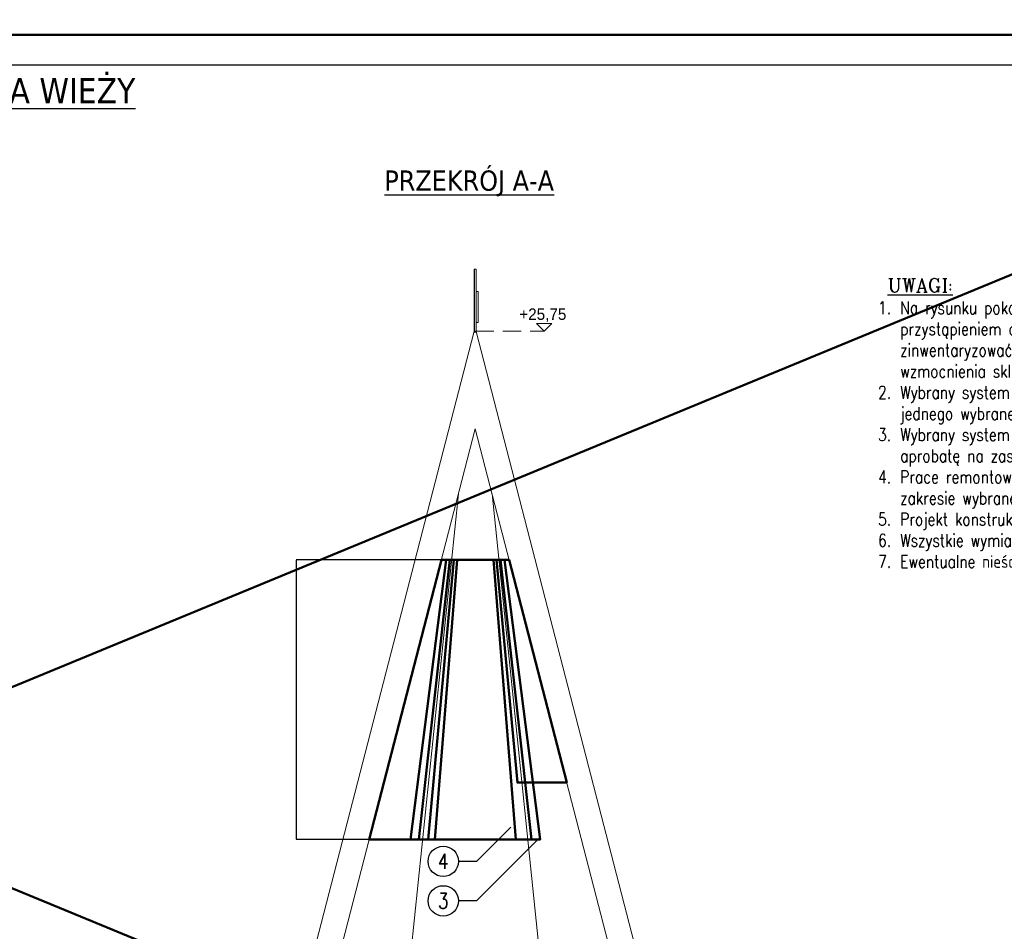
# Model space of a CAD drawing. Header units: millimetres. Extents: x 67877 to 166263, y -957 to 33454.
# Tile 94 of 98: x 150745 to 160460, y 5051 to 14043. Entities that reach past the tile are written whole.
import ezdxf
from ezdxf.enums import TextEntityAlignment as Align

# ---------------------------------------------------------------- set-up
doc = ezdxf.new("R2010")
doc.units = ezdxf.units.MM
doc.linetypes.add('Przerywana gęsta', pattern=[135, 90, -45])
doc.linetypes.add('Wipeout_Contour', pattern=[1000, 0, -1000])
for name, color, linetype, lineweight in [('0_Nr_pióra__1', 7, 'Continuous', 13), ('0_Nr_pióra__88', 7, 'Continuous', 13), ('bj rysy', 1, 'Continuous', 40), ('inw_schody zewnętrzne_Nr_pióra__87', 7, 'Continuous', 13), ('inw_ściany zewnętrzne_Nr_pióra__1', 7, 'Continuous', 13), ('numerki', 3, 'Continuous', 20)]:
    doc.layers.add(name, color=color, linetype=linetype, lineweight=lineweight)
for name, color, linetype in [('bj linia odniesienia', 4, 'Continuous'), ('bj opis', 2, 'Continuous'), ('bj opis duży', 5, 'Continuous'), ('inw_schody zewnętrzne', 7, 'Continuous')]:
    doc.layers.add(name, color=color, linetype=linetype)
for name, color, linetype, lineweight, true_color in [('bj pbo joint', 7, 'Continuous', 50, 0x0000e0), ('bj siatka PBO-MESH 22na22', 7, 'Continuous', 50, 0xfe23c8), ('bj siatka PBO-MESH 70na18', 7, 'Continuous', 50, 0x009300)]:
    doc.layers.add(name, color=color, linetype=linetype, lineweight=lineweight, true_color=true_color)
doc.styles.add('Beta', font='simplex.shx', dxfattribs={"width": 0.8, "height": 12.5})
doc.styles.add('GENERATED_STYLE_2', font='arial.ttf')
doc.styles.get("Standard").update_dxf_attribs({"font": 'arial.ttf'})
doc.styles.add('STYL_AUTOMATYCZNY_1', font='GOTHIC.TTF')
doc.dimstyles.new('ISO-25', dxfattribs={"dimtxt": 2.5, "dimasz": 2.5, "dimexe": 1.25, "dimexo": 0.625, "dimtad": 1, "dimtxsty": 'Standard', "dimcen": 2.5, "dimadec": 0, "dimazin": 0, "dimtfac": 1, "dimtmove": 0, "dimatfit": 3, "dimfxl": 1, "dimarcsym": 0})

# ---------------------------------------------------------------- blocks, each defined once
blk = doc.blocks.new('Wymiary_71_4', base_point=(770906, 29981))
at = {"layer": '0_Nr_pióra__1', "linetype": 'Continuous'}
for p, q in [((770906, 29981), (770756, 30131)), ((770756, 30131), (771056, 30131)), ((771056, 30131), (770906, 29981))]:
    blk.add_line(p, q, dxfattribs=at)
at = {"layer": '0_Nr_pióra__1', "insert": (770414, 30161), "char_height": 225, "attachment_point": 7, "style": 'STYL_AUTOMATYCZNY_1'}
blk.add_mtext('\\A1;{\\pql;\\fCentury Gothic|b0|i0|c238|p34;+25,75}', dxfattribs=at)
blk = doc.blocks.new('*D168')
at = {"layer": 'bj siatka PBO-MESH 70na18', "color": 0, "lineweight": -2}
for p, q in [((155238.9, 8715.9), (153472.5, 8715.8)), ((153473.8, 8713.3), (153473.9, 5958.3)), ((155239, 5955.8), (153472.7, 5955.8))]:
    blk.add_line(p, q, dxfattribs=at)
at = {"layer": 'bj siatka PBO-MESH 70na18', "color": 0}
for points in [[(153474.2, 8713.3), (153473.4, 8713.3), (153473.8, 8715.8)], [(153473.5, 5958.3), (153474.3, 5958.3), (153473.9, 5955.8)]]:
    blk.add_solid(points, dxfattribs=at)
at = {"layer": 'Defpoints', "color": 0}
for p in [(155239.5, 8715.9), (153473.9, 5955.8), (155239.6, 5955.8)]:
    blk.add_point(p, dxfattribs=at)
at = {"layer": 'bj siatka PBO-MESH 70na18', "color": 0, "insert": (153476, 7335.8), "char_height": 2.5, "attachment_point": 5, "rotation": 270.00232}
blk.add_mtext('2760,07', dxfattribs=at)

msp = doc.modelspace()

# ---------------------------------------------------------------- linework, layer by layer
at = {"layer": 'bj linia odniesienia'}
msp.add_lwpolyline([(133263.095, 13892.948), (166263.095, 13892.948), (166263.095, 28742.948), (133263.095, 28742.948)], close=True, dxfattribs=at)
for points in [[(155589.274, 6079.026), (155250.978, 5740.73), (155074.124, 5740.73)], [(155856.385, 5956.382), (155250.978, 5350.975), (155074.124, 5350.975)]]:
    msp.add_lwpolyline(points, dxfattribs=at)
at = {"layer": 'bj opis', "ltscale": 2}
for centre in [(154924.124, 5740.73), (154924.124, 5350.975)]:
    msp.add_circle(centre, 150, dxfattribs=at)
at = {"layer": 'bj pbo joint'}
for points in [[(155060.121, 8715.898), (154952.436, 8715.898), (154600.24, 5956.382), (154840.24, 5956.382)], [(155419.092, 8715.898), (155526.776, 8715.898), (155878.973, 5956.382), (155638.973, 5956.382)]]:
    msp.add_lwpolyline(points, close=True, dxfattribs=at)
at = {"layer": 'bj siatka PBO-MESH 22na22'}
for points in [[(155029.01, 8715.898), (154905.44, 8715.898), (154191.663, 5956.382), (154720.24, 5956.382), (154774.12, 5956.382)], [(155449.492, 8715.898), (155573.549, 8715.898), (156142.041, 6518.064), (155700.528, 6518.064), (155655.641, 6518.064)]]:
    msp.add_lwpolyline(points, close=True, dxfattribs=at)
msp.add_lwpolyline([(155006.278, 8715.898), (155472.711, 8715.898), (155488.767, 8715.898), (155794.737, 5955.275), (155758.973, 5955.275), (154720.24, 5956.382), (154684.498, 5956.382), (154990.241, 8715.898), (155006.278, 8715.898)], dxfattribs=at)
at = {"layer": 'inw_schody zewnętrzne_Nr_pióra__87', "linetype": 'Continuous'}
for p, q in [((155239.495, 10007.379), (152869.495, 844.775)), ((157609.495, 844.775), (155239.495, 10007.379)), ((154204.467, 980.541), (155073.712, 9366.45)), ((156274.523, 980.541), (155405.277, 9366.45))]:
    msp.add_line(p, q, dxfattribs=at)

# ---------------------------------------------------------------- block references
at = {"linetype": 'Continuous', "xscale": 0.5, "yscale": 0.5, "zscale": 0.5}
msp.add_blockref('Wymiary_71_4', (155920.359, 10971.29), dxfattribs=at)

# ---------------------------------------------------------------- texts
at = {"layer": 'bj opis duży', "ltscale": 2, "char_height": 200, "attachment_point": 5, "style": 'Beta'}
for s, insert, width in [('{\\fTahoma|b0|i0|c238|p0;\\H1.25x;\\L\\W1;SCHEMAT WZMOCNIENIA SKLEPIENIA WIEŻY\\P\\H0.6x;\\lskala 1:100}', (148613.095, 13183.219), 12733.45238), ('{\\fTahoma|b0|i0|c238|p0;\\L\\W1;PRZEKRÓJ A-A}', (155180.024, 12428.402), 3983.45238)]:
    msp.add_mtext(s, dxfattribs=dict(at, insert=insert, width=width))
at = {"layer": 'bj opis duży', "insert": (159213.916, 8594.207), "char_height": 54.6, "width": 6327.42705, "attachment_point": 7, "style": 'GENERATED_STYLE_2'}
msp.add_mtext('{\\Fcomplex.shx|c238;\\H2.5x;\\L UWAGI:\\P\\pxi-4,l4,t4;\\A1;\\Fsimplex.shx|c238;\\H0.916685x;\\l\\W0.8;1.^INa rysunku pokazano schematycznie strefy wykonania wzmocnienia. Przed przystąpieniem do prac remontowych, rysy i uszkodzenia należy ponownie zinwentaryzować i zweryfikować w celu ustalenia ilości materiałów potrzebych do wzmocnienia sklepienia wieży. \\P\\H0.99899x;2.^I\\H1.001x;Wybrany system wzmocnienia musi być wykorzystany przy użyciu materiałów jednego wybranego Producenta.\\P\\H0.999001x;3.^I\\H1.001x;Wybrany system wzmocnienia musi posiadać odpowiednie atesty, certyfikaty i aprobatę na zastosowanie w tego typu obiektach. \\P\\H0.999001x;4.^I\\H1.001x;Prace remontowe muszą być przeprowadzone przez przeszkolone firmy w zakresie wybranego systemu wzmocnienia.\\P5.^IP\\Fsimplex.shx|c0;rojekt \\Fsimplex.shx|c238;konstrukcji\\Fsimplex.shx|c0; należy koordynować\\Fsimplex.shx|c238; \\Fsimplex.shx|c0;z opracowaniami pozostałych branż\\Fsimplex.shx|c238;.\\P6.^IW\\Fsimplex.shx|c0;szystkie wymiary sprawdzić na placu budowy\\Fsimplex.shx|c238;.\\P\\H0.99999x;7.^IE\\Fsimplex.shx|c0;wentualne nieścisłości należy konsultować\\Fsimplex.shx|c238; \\Fsimplex.shx|c0;z \\Fsimplex.shx|c238;P\\Fsimplex.shx|c0;rojektantem\\Fsimplex.shx|c238;.}', dxfattribs=at)
at = {"layer": 'numerki', "ltscale": 2, "style": 'Beta', "width": 0.8}
for s, p in [('4', (154924.124, 5740.73)), ('3', (154924.124, 5350.975))]:
    msp.add_text(s, height=150, dxfattribs=at).set_placement(p, align=Align.MIDDLE_CENTER)

# ---------------------------------------------------------------- dimensions: what is measured, and where the dimension line sits
at = {"layer": 'bj siatka PBO-MESH 70na18'}
dim = msp.add_aligned_dim(p1=(155239.495, 8715.898), p2=(155239.606, 5955.829), distance=-1765.706, dimstyle='ISO-25', dxfattribs=at)
dim.commit()
dim.dimension.update_dxf_attribs({"geometry": '*D168', "text_midpoint": (153475.972, 7335.792)})

# ---------------------------------------------------------------- wipeouts: each hides what was drawn before it
at = {"linetype": 'Wipeout_Contour', "ltscale": 3083349.550750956}
msp.add_wipeout([(155249.495, 11054.935), (155269.495, 11054.935), (155269.495, 11361.675), (155249.495, 11361.675)], dxfattribs=at).dxf.layer = 'inw_schody zewnętrzne'

# ---------------------------------------------------------------- next in the draw order: wipeouts: each hides what was drawn before it
at = {"linetype": 'Wipeout_Contour', "ltscale": 3854130.585916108}
msp.add_wipeout([(155246.566, 11581.669), (155246.566, 10965.814), (155247.663, 10971.29), (155249.495, 10965.814), (155249.495, 11581.669)], dxfattribs=at)

# ---------------------------------------------------------------- next in the draw order: wipeouts: each hides what was drawn before it
at = {"linetype": 'Wipeout_Contour', "ltscale": 3854105.086403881}
msp.add_wipeout([(155239.495, 10965.814), (155242.144, 10971.29), (155246.566, 10965.814), (155246.566, 11581.669), (155239.495, 11581.669)], dxfattribs=at)

# ---------------------------------------------------------------- next in the draw order: wipeouts: each hides what was drawn before it
at = {"linetype": 'Wipeout_Contour', "ltscale": 3854069.758243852}
msp.add_wipeout([(155232.423, 10965.815), (155235.073, 10971.29), (155239.495, 10965.814), (155239.495, 11581.669), (155232.423, 11581.669)], dxfattribs=at)

# ---------------------------------------------------------------- next in the draw order: wipeouts: each hides what was drawn before it
at = {"linetype": 'Wipeout_Contour', "ltscale": 3854045.344222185}
msp.add_wipeout([(155232.423, 11581.669), (155229.495, 11581.669), (155229.495, 10967.047), (155230.592, 10971.29), (155232.423, 10965.814)], dxfattribs=at)

# ---------------------------------------------------------------- next in the draw order: linework, layer by layer
at = {"layer": '0_Nr_pióra__88', "linetype": 'Continuous'}
for p, q in [((155229.495, 10967.047), (155229.495, 11581.669)), ((155229.495, 11581.669), (155232.423, 11581.669)), ((155232.423, 11581.669), (155239.495, 11581.669)), ((155239.495, 11581.669), (155246.566, 11581.669)), ((155246.566, 11581.669), (155249.495, 11581.669)), ((155249.495, 11361.675), (155249.495, 11581.669)), ((155249.495, 11054.935), (155249.495, 11361.675)), ((155249.495, 10965.814), (155249.495, 11054.935))]:
    msp.add_line(p, q, dxfattribs=at)
at = {"layer": 'bj linia odniesienia'}
for points in [[(130263.095, -957.052), (166263.095, -957.052), (166263.095, 13892.948), (130263.095, 13892.948)], [(131263.095, -657.052), (165963.095, -657.052), (165963.095, 13592.948), (131263.095, 13592.948)]]:
    msp.add_lwpolyline(points, close=True, dxfattribs=at)
at = {"layer": 'bj rysy'}
msp.add_line((155229.495, 10967.047), (155249.495, 10967.047), dxfattribs=at)
at = {"layer": 'bj siatka PBO-MESH 70na18'}
msp.add_lwpolyline([(166263.095, -957.052), (130263.095, 13892.948), (166263.095, 13892.948), (130263.095, -957.052)], dxfattribs=at)
at = {"layer": 'inw_schody zewnętrzne_Nr_pióra__87', "linetype": 'Continuous'}
for p, q in [((155269.495, 11361.675), (155249.495, 11361.675)), ((155269.495, 11054.935), (155269.495, 11361.675)), ((155269.495, 11054.935), (155249.495, 11054.935)), ((155230.592, 10971.29), (152647.189, 983.654)), ((155232.423, 10965.814), (155230.592, 10971.29)), ((155235.073, 10971.29), (155232.423, 10965.814)), ((155239.495, 10965.814), (155235.073, 10971.29)), ((155242.144, 10971.29), (155239.495, 10965.814)), ((155239.495, 10965.814), (155239.495, 10965.814)), ((155239.495, 10965.814), (155239.495, 10965.814)), ((155242.144, 10971.29), (155246.566, 10965.814)), ((155247.663, 10971.29), (155246.566, 10965.814)), ((155247.663, 10971.29), (155249.495, 10965.814)), ((157834.382, 973.673), (155249.495, 10967.047))]:
    msp.add_line(p, q, dxfattribs=at)
at = {"layer": 'inw_ściany zewnętrzne_Nr_pióra__1', "linetype": 'Przerywana gęsta', "ltscale": 2, "flags": 128}
msp.add_lwpolyline([(155242.144, 10971.29), (155920.359, 10971.29)], dxfattribs=at)

doc.saveas('drawing.dxf')
